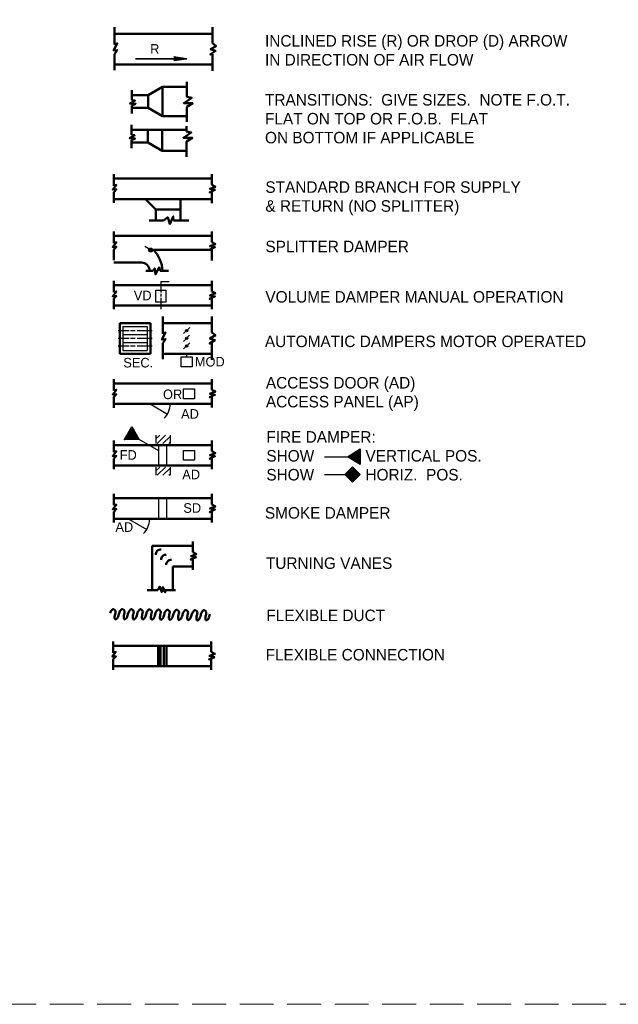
# Paper-space layout 'Layout1' of a CAD drawing. Header units: inches. Extents: x 1.2 to 32.4, y 0.8 to 21.2.
# Tile 8 of 12: x 12.2 to 18.3, y 0.8 to 10.9. Entities that reach past the tile are written whole.
import ezdxf
from ezdxf.enums import TextEntityAlignment as Align

# ---------------------------------------------------------------- set-up
doc = ezdxf.new("R2010")
doc.units = ezdxf.units.IN
doc.header["$MEASUREMENT"] = 0
doc.linetypes.add('DGN Style 3', pattern=[0.487989, 0.348564, -0.139426])
for name, color, linetype, lineweight in [('cenwoG302 - G-ANNO-TEXT', 53, 'Continuous', 25), ('G-Anno-Text', 53, 'Continuous', 35), ('M-HVAC-ACCS', 3, 'Continuous', 25), ('M-HVAC-DAMP', 1, 'Continuous', 25), ('M-HVAC-SUPP', 4, 'Continuous', 50), ('M-HVAC-TAGS', 6, 'Continuous', 35)]:
    doc.layers.add(name, color=color, linetype=linetype, lineweight=lineweight)
doc.layers.add('G-Anno-Nplt', color=5, linetype='Continuous', lineweight=25, plot=False)
doc.styles.add('Style-Arial', font='ARIAL.TTF')
doc.styles.add('Style-WORKING', font='WORKING.shx')
doc.styles.add('Text', font='txt')

# ---------------------------------------------------------------- blocks, each defined once
blk = doc.blocks.new('coeSheet')
at = {"layer": 'G-Anno-Nplt', "color": 7, "linetype": 'DGN Style 3', "lineweight": 18, "flags": 128}
blk.add_lwpolyline([(-0.2, 0), (30.875, 0), (30.875, 20.5), (-0.2, 20.5)], close=True, dxfattribs=at)
at = {"layer": 'G-Anno-Text', "color": 1, "linetype": 'Continuous', "lineweight": 25, "style": 'Style-WORKING'}
for tag, p in [('14_appr', (29.227, 18.65)), ('13_appr', (29.43, 18.65)), ('12_appr', (29.633, 18.65)), ('11_appr', (29.836, 18.65)), ('10_appr', (30.039, 18.65)), ('09_appr', (30.242, 18.65)), ('08_appr', (30.445, 18.65)), ('14_date', (29.227, 18.1)), ('13_date', (29.43, 18.1)), ('12_date', (29.633, 18.1)), ('11_date', (29.836, 18.1)), ('10_date', (30.039, 18.1)), ('09_date', (30.242, 18.1)), ('08_date', (30.445, 18.1)), ('14_mark', (29.227, 15.1)), ('13_mark', (29.43, 15.1)), ('12_mark', (29.633, 15.1)), ('11_mark', (29.836, 15.1)), ('10_mark', (30.039, 15.1)), ('09_mark', (30.242, 15.1)), ('08_mark', (30.445, 15.1)), ('07_appr', (29.227, 14.7)), ('06_appr', (29.43, 14.7)), ('05_appr', (29.633, 14.7)), ('04_appr', (29.836, 14.7)), ('03_appr', (30.039, 14.7)), ('02_appr', (30.242, 14.7)), ('01_appr', (30.445, 14.7)), ('07_date', (29.227, 14.15)), ('06_date', (29.43, 14.15)), ('05_date', (29.633, 14.15)), ('04_date', (29.836, 14.15)), ('03_date', (30.039, 14.15)), ('02_date', (30.242, 14.15)), ('01_date', (30.445, 14.15)), ('07_mark', (29.227, 11.15)), ('06_mark', (29.43, 11.15)), ('05_mark', (29.633, 11.15)), ('04_mark', (29.836, 11.15)), ('03_mark', (30.039, 11.15)), ('02_mark', (30.242, 11.15)), ('01_mark', (30.445, 11.15))]:
    blk.add_attdef(tag, text='', height=0.075, rotation=90, dxfattribs=at).set_placement(p, align=Align.MIDDLE_CENTER)
for tag, p in [('14_desc', (29.227, 15.35)), ('13_desc', (29.43, 15.35)), ('12_desc', (29.633, 15.35)), ('11_desc', (29.836, 15.35)), ('10_desc', (30.039, 15.35)), ('09_desc', (30.242, 15.35)), ('08_desc', (30.445, 15.35)), ('07_desc', (29.227, 11.4)), ('06_desc', (29.43, 11.4)), ('05_desc', (29.633, 11.4)), ('04_desc', (29.836, 11.4)), ('03_desc', (30.039, 11.4)), ('02_desc', (30.242, 11.4)), ('01_desc', (30.445, 11.4))]:
    blk.add_attdef(tag, text='', height=0.075, rotation=90, dxfattribs=at).set_placement(p, align=Align.MIDDLE_LEFT)
at = {"layer": 'G-Anno-Text', "color": 1, "linetype": 'Continuous', "lineweight": 25, "style": 'Style-WORKING', "flags": 2}
for tag, p in [('plot_sytime', (30.595, 9.575)), ('plot_scale', (30.595, 8.275)), ('plot_short_design', (30.27, 7.675)), ('plot_design', (-0.255, 2.6)), ('plot_username', (-0.255, 1.4))]:
    blk.add_attdef(tag, text='', height=0.075, rotation=90, dxfattribs=at).set_placement(p, align=Align.TOP_LEFT)
at = {"layer": 'G-Anno-Text', "color": 1, "linetype": 'Continuous', "lineweight": 25, "style": 'Style-WORKING'}
for tag, p in [('issue_date', (29.295, 9.275)), ('file_num', (30.27, 9.275)), ('checked_by', (29.62, 8.454)), ('designed_by_name', (29.295, 7.675)), ('submitted_by_name', (29.945, 7.675)), ('drawn_by', (29.62, 7.675)), ('sheet_size', (30.595, 7.675))]:
    blk.add_attdef(tag, text='', height=0.075, rotation=90, dxfattribs=at).set_placement(p, align=Align.TOP_LEFT)
at = {"layer": 'G-Anno-Text', "color": 6, "linetype": 'Continuous', "lineweight": 35, "style": 'Style-Arial'}
for tag, p in [('sheet_title_1', (30.1, 3.147)), ('sheet_title_2', (30.3, 3.147)), ('sheet_title_3', (30.5, 3.147))]:
    blk.add_attdef(tag, text='', height=0.12, rotation=90, dxfattribs=at).set_placement(p, align=Align.TOP_CENTER)
at = {"layer": 'G-Anno-Text', "linetype": 'Continuous', "lineweight": 50, "style": 'Style-Arial'}
blk.add_attdef('sheet_id', text='', height=0.25, rotation=0, dxfattribs=at).set_placement((29.938, 0.375), align=Align.MIDDLE_CENTER)

psp = doc.layouts.get("Layout1")

# ---------------------------------------------------------------- linework, layer by layer
at = {"layer": 'M-HVAC-ACCS'}
for p, q in [((13.531, 6.913), (13.71, 6.81)), ((13.318, 5.728), (13.497, 5.625))]:
    psp.add_line(p, q, dxfattribs=at)
at = {"layer": 'M-HVAC-ACCS', "flags": 128}
for points in [[(13.873, 6.966), (13.873, 7.067), (13.985, 7.067), (13.985, 6.966)], [(13.873, 6.335), (13.873, 6.436), (13.985, 6.436), (13.985, 6.335)]]:
    psp.add_lwpolyline(points, close=True, dxfattribs=at)
at = {"layer": 'M-HVAC-ACCS'}
for centre in [(13.531, 6.913), (13.318, 5.728)]:
    psp.add_arc(centre, 0.206, 314.8959, 359.9415, dxfattribs=at)
at = {"layer": 'M-HVAC-DAMP'}
for p, q in [((13.537, 8.493), (13.478, 8.531)), ((13.642, 8.169), (13.642, 8.058)), ((13.642, 8.169), (13.725, 8.169)), ((13.642, 8.045), (13.642, 8.018)), ((13.642, 8.004), (13.642, 7.886)), ((13.252, 7.71), (13.252, 7.462)), ((13.252, 7.71), (13.5, 7.71)), ((13.5, 7.71), (13.5, 7.462)), ((13.875, 7.636), (13.938, 7.699)), ((13.314, 7.665), (13.203, 7.665)), ((13.314, 7.586), (13.203, 7.586)), ((13.251, 7.626), (13.5, 7.626)), ((13.378, 7.665), (13.329, 7.665)), ((13.378, 7.586), (13.329, 7.586)), ((13.553, 7.665), (13.399, 7.665)), ((13.553, 7.586), (13.399, 7.586)), ((13.873, 7.556), (13.935, 7.619)), ((13.314, 7.507), (13.203, 7.507)), ((13.252, 7.543), (13.5, 7.543)), ((13.378, 7.507), (13.329, 7.507)), ((13.553, 7.507), (13.399, 7.507)), ((13.874, 7.478), (13.937, 7.54)), ((13.252, 7.462), (13.5, 7.462)), ((13.905, 7.429), (13.905, 7.397)), ((13.621, 6.431), (13.305, 6.613)), ((13.591, 6.555), (13.629, 6.593)), ((13.591, 6.593), (13.591, 6.508)), ((13.603, 6.508), (13.689, 6.593)), ((13.663, 6.508), (13.735, 6.58)), ((13.735, 6.593), (13.735, 6.508)), ((13.619, 6.282), (13.619, 6.492)), ((13.703, 6.282), (13.703, 6.492)), ((13.722, 6.508), (13.735, 6.52)), ((15.323, 6.372), (15.688, 6.372)), ((13.591, 6.266), (13.591, 6.181)), ((13.591, 6.228), (13.629, 6.266)), ((13.603, 6.181), (13.689, 6.266)), ((13.663, 6.181), (13.735, 6.253)), ((13.722, 6.181), (13.735, 6.193)), ((13.735, 6.266), (13.735, 6.181)), ((15.323, 6.188), (15.688, 6.188)), ((13.619, 5.735), (13.619, 5.945)), ((13.703, 5.735), (13.703, 5.945))]:
    psp.add_line(p, q, dxfattribs=at)
at = {"layer": 'M-HVAC-DAMP', "flags": 128}
for points in [[(13.591, 7.957), (13.591, 8.083), (13.692, 8.083), (13.692, 7.957)], [(13.849, 7.296), (13.849, 7.397), (13.961, 7.397), (13.961, 7.296)], [(13.344, 6.682), (13.419, 6.548), (13.265, 6.545)], [(13.343, 6.664), (13.402, 6.557), (13.28, 6.555)], [(13.342, 6.65), (13.39, 6.564), (13.291, 6.563)], [(13.341, 6.639), (13.379, 6.57), (13.301, 6.569)], [(13.34, 6.63), (13.371, 6.575), (13.308, 6.574)], [(13.34, 6.623), (13.364, 6.579), (13.314, 6.578)], [(13.339, 6.617), (13.359, 6.582), (13.319, 6.582)], [(13.339, 6.613), (13.354, 6.585), (13.322, 6.584)], [(15.688, 6.293), (15.557, 6.372), (15.688, 6.451)], [(15.681, 6.309), (15.575, 6.372), (15.681, 6.435)], [(15.675, 6.322), (15.59, 6.372), (15.675, 6.422)], [(15.67, 6.332), (15.603, 6.372), (15.67, 6.412)], [(15.666, 6.34), (15.612, 6.372), (15.666, 6.404)], [(15.663, 6.346), (15.62, 6.372), (15.663, 6.398)], [(15.66, 6.351), (15.626, 6.372), (15.66, 6.393)], [(15.658, 6.355), (15.631, 6.372), (15.658, 6.389)], [(15.53, 6.188), (15.609, 6.267), (15.688, 6.188), (15.609, 6.109)], [(15.546, 6.188), (15.61, 6.251), (15.673, 6.188), (15.61, 6.125)], [(15.559, 6.188), (15.61, 6.238), (15.66, 6.188), (15.61, 6.137)], [(15.569, 6.188), (15.61, 6.228), (15.65, 6.188), (15.61, 6.148)], [(15.578, 6.188), (15.61, 6.22), (15.642, 6.188), (15.61, 6.156)], [(15.584, 6.188), (15.61, 6.214), (15.636, 6.188), (15.61, 6.162)], [(15.589, 6.188), (15.61, 6.209), (15.631, 6.188), (15.61, 6.168)], [(15.594, 6.188), (15.61, 6.205), (15.627, 6.188), (15.61, 6.172)], [(15.597, 6.188), (15.61, 6.202), (15.623, 6.188), (15.61, 6.175)], [(15.6, 6.188), (15.61, 6.199), (15.621, 6.188), (15.61, 6.178)]]:
    psp.add_lwpolyline(points, close=True, dxfattribs=at)
at = {"layer": 'M-HVAC-DAMP'}
for centre, radius in [((13.536, 8.493), 0.0205), ((13.536, 8.493), 0.0164), ((13.536, 8.493), 0.0131), ((13.535, 8.494), 0.0105), ((13.535, 8.494), 0.00839), ((13.535, 8.494), 0.00671), ((13.905, 7.665), 0.0118), ((13.905, 7.586), 0.0118), ((13.905, 7.665), 0.0101), ((13.905, 7.586), 0.0101), ((13.905, 7.665), 0.00801), ((13.905, 7.586), 0.00801), ((13.905, 7.665), 0.00606), ((13.905, 7.586), 0.00606), ((13.905, 7.665), 0.00396), ((13.905, 7.586), 0.00396), ((13.905, 7.665), 0.00219), ((13.905, 7.586), 0.00219), ((13.905, 7.665), 0.000599), ((13.905, 7.586), 0.000599), ((13.905, 7.507), 0.0118), ((13.905, 7.507), 0.0101), ((13.905, 7.507), 0.00801), ((13.905, 7.507), 0.00606), ((13.905, 7.507), 0.00396), ((13.905, 7.507), 0.00219), ((13.905, 7.507), 0.000599)]:
    psp.add_circle(centre, radius, dxfattribs=at)
at = {"layer": 'M-HVAC-SUPP'}
for p, q in [((13.165, 10.78), (13.165, 10.603)), ((14.172, 10.78), (14.172, 10.617)), ((13.165, 10.713), (14.172, 10.713)), ((13.165, 10.505), (13.165, 10.341)), ((14.172, 10.505), (14.172, 10.334)), ((13.165, 10.397), (14.172, 10.397)), ((13.909, 10.222), (13.909, 10.065)), ((13.343, 10.135), (13.343, 10.033)), ((13.657, 10.168), (13.511, 10.084)), ((13.909, 10.168), (13.657, 10.168)), ((13.657, 10.168), (13.657, 9.868)), ((13.511, 10.084), (13.343, 10.084)), ((13.511, 10.084), (13.511, 9.952)), ((13.343, 9.978), (13.343, 9.895)), ((13.511, 9.952), (13.343, 9.952)), ((13.657, 9.868), (13.511, 9.952)), ((13.909, 9.965), (13.909, 9.809)), ((13.909, 9.868), (13.657, 9.868)), ((13.339, 9.779), (13.339, 9.677)), ((13.905, 9.728), (13.339, 9.728)), ((13.507, 9.728), (13.507, 9.596)), ((13.653, 9.728), (13.653, 9.512)), ((13.905, 9.767), (13.905, 9.709)), ((13.339, 9.622), (13.339, 9.539)), ((13.905, 9.608), (13.905, 9.452)), ((13.507, 9.596), (13.339, 9.596)), ((13.653, 9.512), (13.507, 9.596)), ((13.905, 9.512), (13.653, 9.512)), ((13.157, 9.272), (13.157, 9.154)), ((13.157, 9.227), (14.164, 9.227)), ((14.164, 9.272), (14.164, 9.163)), ((13.157, 9.088), (13.157, 8.979)), ((13.157, 9.016), (14.164, 9.016)), ((13.591, 8.91), (13.484, 9.016)), ((13.843, 9.016), (13.843, 8.797)), ((14.164, 9.089), (14.164, 8.975)), ((13.591, 8.91), (13.591, 8.797)), ((13.591, 8.91), (13.843, 8.91)), ((13.521, 8.797), (13.669, 8.797)), ((13.772, 8.797), (13.93, 8.797)), ((13.157, 8.683), (13.157, 8.565)), ((13.157, 8.638), (14.164, 8.638)), ((14.164, 8.683), (14.164, 8.574)), ((13.157, 8.499), (13.157, 8.39)), ((13.565, 8.495), (14.164, 8.495)), ((14.164, 8.5), (14.164, 8.386)), ((13.157, 8.366), (13.441, 8.366)), ((13.485, 8.281), (13.557, 8.281)), ((13.635, 8.281), (13.719, 8.281)), ((13.157, 8.178), (13.157, 8.06)), ((13.157, 8.133), (14.164, 8.133)), ((14.164, 8.178), (14.164, 8.069)), ((13.157, 7.995), (13.157, 7.885)), ((14.164, 7.995), (14.164, 7.886)), ((13.157, 7.923), (14.164, 7.923)), ((13.662, 7.812), (13.662, 7.635)), ((14.164, 7.812), (14.164, 7.648)), ((13.218, 7.744), (13.218, 7.429)), ((13.218, 7.744), (13.534, 7.744)), ((13.534, 7.744), (13.534, 7.429)), ((13.662, 7.744), (14.164, 7.744)), ((13.662, 7.536), (13.662, 7.372)), ((14.164, 7.537), (14.164, 7.366)), ((13.218, 7.429), (13.534, 7.429)), ((13.662, 7.429), (14.164, 7.429)), ((13.157, 7.168), (13.157, 7.05)), ((13.157, 7.123), (14.164, 7.123)), ((14.164, 7.168), (14.164, 7.059)), ((13.157, 6.985), (13.157, 6.875)), ((14.164, 6.985), (14.164, 6.876)), ((13.157, 6.913), (14.164, 6.913)), ((13.157, 6.537), (13.157, 6.419)), ((13.157, 6.492), (14.164, 6.492)), ((14.164, 6.537), (14.164, 6.428)), ((13.157, 6.354), (13.157, 6.244)), ((13.157, 6.282), (14.164, 6.282)), ((14.164, 6.354), (14.164, 6.245)), ((13.157, 5.99), (13.157, 5.873)), ((14.164, 5.99), (14.164, 5.881)), ((13.157, 5.945), (14.164, 5.945)), ((13.157, 5.807), (13.157, 5.697)), ((14.164, 5.807), (14.164, 5.698)), ((13.157, 5.735), (14.164, 5.735)), ((13.97, 5.501), (13.97, 5.393)), ((13.553, 5.456), (13.97, 5.456)), ((13.553, 5.456), (13.553, 5.002)), ((13.97, 5.318), (13.97, 5.209)), ((13.763, 5.246), (13.763, 5.002)), ((13.763, 5.246), (13.97, 5.246)), ((13.5, 5.001), (13.609, 5.001)), ((13.684, 5.001), (13.793, 5.001)), ((13.152, 4.476), (13.152, 4.358)), ((14.159, 4.476), (14.159, 4.367)), ((13.152, 4.431), (14.159, 4.431)), ((13.614, 4.221), (13.614, 4.431)), ((13.639, 4.221), (13.639, 4.431)), ((13.671, 4.221), (13.671, 4.431)), ((13.698, 4.221), (13.698, 4.431)), ((13.152, 4.293), (13.152, 4.183)), ((14.159, 4.293), (14.159, 4.184)), ((13.152, 4.221), (14.159, 4.221))]:
    psp.add_line(p, q, dxfattribs=at)
at = {"layer": 'M-HVAC-SUPP', "flags": 128}
for points in [[(13.165, 10.603), (13.193, 10.615), (13.155, 10.543), (13.193, 10.547), (13.165, 10.505)], [(14.172, 10.617), (14.208, 10.588), (14.152, 10.556), (14.204, 10.538), (14.148, 10.501), (14.172, 10.505)], [(13.343, 10.033), (13.376, 10.028), (13.323, 9.997), (13.381, 9.995), (13.343, 9.978)], [(13.909, 10.065), (13.958, 10.057), (13.876, 10.003), (13.969, 10.001), (13.909, 9.965)], [(13.905, 9.709), (13.954, 9.701), (13.872, 9.647), (13.965, 9.645), (13.905, 9.608)], [(13.339, 9.677), (13.372, 9.672), (13.319, 9.641), (13.377, 9.639), (13.339, 9.622)], [(13.157, 9.154), (13.185, 9.162), (13.147, 9.114), (13.185, 9.117), (13.157, 9.088)], [(14.164, 9.163), (14.201, 9.144), (14.145, 9.122), (14.196, 9.111), (14.141, 9.086), (14.164, 9.089)], [(13.669, 8.797), (13.712, 8.831), (13.734, 8.76), (13.769, 8.839), (13.772, 8.797)], [(13.157, 8.565), (13.185, 8.573), (13.147, 8.525), (13.185, 8.528), (13.157, 8.499)], [(14.164, 8.574), (14.201, 8.555), (14.145, 8.533), (14.196, 8.522), (14.141, 8.497), (14.164, 8.5)], [(13.557, 8.281), (13.578, 8.305), (13.586, 8.244), (13.623, 8.317), (13.635, 8.281)], [(13.157, 8.06), (13.185, 8.068), (13.147, 8.02), (13.185, 8.023), (13.157, 7.995)], [(14.164, 8.069), (14.201, 8.05), (14.145, 8.028), (14.196, 8.017), (14.141, 7.992), (14.164, 7.995)], [(13.662, 7.635), (13.69, 7.647), (13.652, 7.575), (13.69, 7.579), (13.662, 7.536)], [(14.164, 7.648), (14.201, 7.619), (14.145, 7.587), (14.196, 7.57), (14.141, 7.533), (14.164, 7.537)], [(13.157, 7.05), (13.185, 7.059), (13.147, 7.011), (13.185, 7.013), (13.157, 6.985)], [(14.164, 7.059), (14.201, 7.04), (14.145, 7.019), (14.196, 7.007), (14.141, 6.982), (14.164, 6.985)], [(13.157, 6.419), (13.185, 6.428), (13.147, 6.379), (13.185, 6.382), (13.157, 6.354)], [(14.164, 6.428), (14.201, 6.409), (14.145, 6.388), (14.196, 6.376), (14.141, 6.351), (14.164, 6.354)], [(13.157, 5.873), (13.185, 5.881), (13.147, 5.833), (13.185, 5.835), (13.157, 5.807)], [(14.164, 5.881), (14.201, 5.862), (14.145, 5.841), (14.196, 5.829), (14.141, 5.804), (14.164, 5.807)], [(13.97, 5.393), (14.007, 5.373), (13.951, 5.352), (14.003, 5.34), (13.947, 5.316), (13.97, 5.318)], [(13.609, 5.001), (13.629, 5.038), (13.65, 4.982), (13.662, 5.033), (13.686, 4.978), (13.684, 5.001)], [(13.152, 4.358), (13.18, 4.367), (13.142, 4.319), (13.18, 4.321), (13.152, 4.293)], [(14.159, 4.367), (14.196, 4.348), (14.14, 4.327), (14.191, 4.315), (14.135, 4.29), (14.159, 4.293)]]:
    psp.add_lwpolyline(points, dxfattribs=at)
at = {"layer": 'M-HVAC-SUPP'}
for centre, radius, start, end in [((13.331, 8.265), 0.328, 2.8576, 44.5488), ((13.441, 8.281), 0.0841, 0, 90), ((13.641, 5.368), 0.0515, 87.8466, 182.7619), ((13.694, 5.315), 0.0515, 87.8466, 182.7619), ((13.748, 5.263), 0.0515, 87.8466, 182.7619)]:
    psp.add_arc(centre, radius, start, end, dxfattribs=at)
for points, knots in [([(13.12, 4.765), (13.121, 4.771), (13.123, 4.776), (13.125, 4.781), (13.128, 4.786), (13.131, 4.79), (13.135, 4.795), (13.138, 4.799), (13.142, 4.803), (13.146, 4.806), (13.151, 4.81), (13.16, 4.805), (13.166, 4.799), (13.172, 4.793), (13.177, 4.788), (13.176, 4.781), (13.175, 4.772), (13.172, 4.763), (13.17, 4.754), (13.168, 4.746), (13.167, 4.738), (13.166, 4.73), (13.165, 4.721), (13.166, 4.713), (13.171, 4.704), (13.174, 4.701), (13.18, 4.701), (13.183, 4.703), (13.188, 4.707), (13.194, 4.712), (13.197, 4.719), (13.201, 4.727), (13.205, 4.734), (13.207, 4.743), (13.209, 4.75), (13.211, 4.758), (13.213, 4.765)], [0, 0, 0, 0, 0.065746, 0.065746, 0.065746, 0.133534, 0.133534, 0.133534, 0.196468, 0.196468, 0.196468, 0.280375, 0.280375, 0.280375, 0.363234, 0.363234, 0.363234, 0.47425, 0.47425, 0.47425, 0.570392, 0.570392, 0.570392, 0.674307, 0.674307, 0.674307, 0.719047, 0.719047, 0.719047, 0.802813, 0.802813, 0.802813, 0.906121, 0.906121, 0.906121, 1, 1, 1, 1]), ([(13.213, 4.765), (13.214, 4.771), (13.216, 4.776), (13.218, 4.781), (13.221, 4.786), (13.225, 4.79), (13.228, 4.795), (13.232, 4.799), (13.236, 4.803), (13.24, 4.806), (13.245, 4.81), (13.254, 4.805), (13.259, 4.799), (13.265, 4.793), (13.27, 4.788), (13.269, 4.781), (13.268, 4.772), (13.265, 4.763), (13.263, 4.754), (13.262, 4.746), (13.261, 4.738), (13.259, 4.73), (13.258, 4.721), (13.259, 4.713), (13.265, 4.704), (13.267, 4.701), (13.273, 4.701), (13.276, 4.703), (13.281, 4.707), (13.287, 4.712), (13.29, 4.719), (13.294, 4.727), (13.298, 4.734), (13.3, 4.743), (13.302, 4.75), (13.304, 4.758), (13.306, 4.765)], [0, 0, 0, 0, 0.065513, 0.065513, 0.065513, 0.133599, 0.133599, 0.133599, 0.19688, 0.19688, 0.19688, 0.280457, 0.280457, 0.280457, 0.36318, 0.36318, 0.36318, 0.474194, 0.474194, 0.474194, 0.570413, 0.570413, 0.570413, 0.6745, 0.6745, 0.6745, 0.718857, 0.718857, 0.718857, 0.802977, 0.802977, 0.802977, 0.906046, 0.906046, 0.906046, 1, 1, 1, 1]), ([(13.306, 4.765), (13.307, 4.77), (13.309, 4.775), (13.311, 4.78), (13.314, 4.785), (13.318, 4.789), (13.321, 4.794), (13.325, 4.798), (13.328, 4.802), (13.333, 4.805), (13.338, 4.809), (13.346, 4.804), (13.352, 4.798), (13.358, 4.792), (13.363, 4.787), (13.362, 4.78), (13.361, 4.771), (13.358, 4.762), (13.356, 4.753), (13.355, 4.745), (13.353, 4.737), (13.352, 4.729), (13.351, 4.721), (13.352, 4.712), (13.358, 4.704), (13.36, 4.7), (13.366, 4.7), (13.369, 4.703), (13.374, 4.707), (13.38, 4.712), (13.383, 4.718), (13.388, 4.726), (13.391, 4.734), (13.393, 4.742), (13.395, 4.749), (13.397, 4.757), (13.399, 4.765)], [0, 0, 0, 0, 0.065626, 0.065626, 0.065626, 0.133439, 0.133439, 0.133439, 0.196989, 0.196989, 0.196989, 0.280667, 0.280667, 0.280667, 0.363759, 0.363759, 0.363759, 0.474089, 0.474089, 0.474089, 0.570681, 0.570681, 0.570681, 0.674722, 0.674722, 0.674722, 0.71906, 0.71906, 0.71906, 0.803737, 0.803737, 0.803737, 0.906695, 0.906695, 0.906695, 1, 1, 1, 1]), ([(13.4, 4.765), (13.401, 4.77), (13.403, 4.775), (13.405, 4.78), (13.408, 4.785), (13.412, 4.789), (13.415, 4.794), (13.419, 4.798), (13.423, 4.802), (13.427, 4.805), (13.432, 4.809), (13.441, 4.804), (13.446, 4.798), (13.452, 4.792), (13.457, 4.787), (13.456, 4.78), (13.455, 4.771), (13.452, 4.762), (13.45, 4.753), (13.449, 4.745), (13.447, 4.737), (13.446, 4.729), (13.445, 4.721), (13.446, 4.712), (13.452, 4.704), (13.454, 4.7), (13.46, 4.7), (13.463, 4.703), (13.469, 4.707), (13.474, 4.712), (13.477, 4.718), (13.482, 4.726), (13.485, 4.734), (13.487, 4.742), (13.489, 4.749), (13.492, 4.757), (13.493, 4.765)], [0, 0, 0, 0, 0.06563, 0.06563, 0.06563, 0.133691, 0.133691, 0.133691, 0.196949, 0.196949, 0.196949, 0.28103, 0.28103, 0.28103, 0.363924, 0.363924, 0.363924, 0.474169, 0.474169, 0.474169, 0.570767, 0.570767, 0.570767, 0.674816, 0.674816, 0.674816, 0.719575, 0.719575, 0.719575, 0.803685, 0.803685, 0.803685, 0.906488, 0.906488, 0.906488, 1, 1, 1, 1]), ([(13.493, 4.763), (13.494, 4.769), (13.496, 4.774), (13.498, 4.779), (13.501, 4.784), (13.504, 4.788), (13.508, 4.793), (13.511, 4.797), (13.515, 4.801), (13.519, 4.804), (13.524, 4.808), (13.533, 4.803), (13.539, 4.797), (13.545, 4.791), (13.55, 4.785), (13.549, 4.779), (13.548, 4.77), (13.545, 4.761), (13.543, 4.752), (13.541, 4.744), (13.54, 4.736), (13.539, 4.728), (13.538, 4.719), (13.539, 4.711), (13.544, 4.702), (13.547, 4.699), (13.553, 4.699), (13.556, 4.701), (13.561, 4.705), (13.567, 4.71), (13.57, 4.717), (13.574, 4.725), (13.578, 4.732), (13.58, 4.741), (13.582, 4.748), (13.584, 4.756), (13.586, 4.763)], [0, 0, 0, 0, 0.065638, 0.065638, 0.065638, 0.133706, 0.133706, 0.133706, 0.196676, 0.196676, 0.196676, 0.280767, 0.280767, 0.280767, 0.36367, 0.36367, 0.36367, 0.473835, 0.473835, 0.473835, 0.570513, 0.570513, 0.570513, 0.674484, 0.674484, 0.674484, 0.719666, 0.719666, 0.719666, 0.803501, 0.803501, 0.803501, 0.906478, 0.906478, 0.906478, 1, 1, 1, 1]), ([(13.584, 4.761), (13.586, 4.766), (13.587, 4.771), (13.59, 4.776), (13.592, 4.782), (13.596, 4.786), (13.6, 4.79), (13.603, 4.795), (13.607, 4.799), (13.611, 4.802), (13.616, 4.805), (13.625, 4.801), (13.631, 4.795), (13.636, 4.789), (13.642, 4.783), (13.641, 4.776), (13.639, 4.767), (13.636, 4.759), (13.635, 4.749), (13.633, 4.741), (13.632, 4.733), (13.631, 4.726), (13.629, 4.717), (13.631, 4.708), (13.636, 4.7), (13.638, 4.696), (13.644, 4.697), (13.647, 4.699), (13.653, 4.703), (13.658, 4.708), (13.661, 4.714), (13.666, 4.722), (13.669, 4.73), (13.672, 4.738), (13.674, 4.746), (13.676, 4.753), (13.677, 4.761)], [0, 0, 0, 0, 0.065429, 0.065429, 0.065429, 0.133426, 0.133426, 0.133426, 0.196332, 0.196332, 0.196332, 0.280595, 0.280595, 0.280595, 0.36358, 0.36358, 0.36358, 0.474041, 0.474041, 0.474041, 0.57055, 0.57055, 0.57055, 0.674327, 0.674327, 0.674327, 0.719462, 0.719462, 0.719462, 0.80352, 0.80352, 0.80352, 0.906167, 0.906167, 0.906167, 1, 1, 1, 1]), ([(13.677, 4.76), (13.679, 4.765), (13.68, 4.77), (13.683, 4.775), (13.685, 4.78), (13.689, 4.784), (13.693, 4.789), (13.696, 4.793), (13.7, 4.797), (13.704, 4.8), (13.709, 4.804), (13.718, 4.799), (13.724, 4.793), (13.729, 4.788), (13.735, 4.782), (13.734, 4.775), (13.732, 4.766), (13.729, 4.757), (13.728, 4.748), (13.726, 4.74), (13.725, 4.732), (13.724, 4.724), (13.722, 4.716), (13.724, 4.707), (13.729, 4.699), (13.732, 4.695), (13.738, 4.695), (13.74, 4.698), (13.746, 4.702), (13.751, 4.707), (13.755, 4.713), (13.759, 4.721), (13.762, 4.729), (13.764, 4.737), (13.767, 4.744), (13.769, 4.752), (13.77, 4.76)], [0, 0, 0, 0, 0.065601, 0.065601, 0.065601, 0.133389, 0.133389, 0.133389, 0.196916, 0.196916, 0.196916, 0.280425, 0.280425, 0.280425, 0.363651, 0.363651, 0.363651, 0.474165, 0.474165, 0.474165, 0.570789, 0.570789, 0.570789, 0.674792, 0.674792, 0.674792, 0.719531, 0.719531, 0.719531, 0.803913, 0.803913, 0.803913, 0.906122, 0.906122, 0.906122, 1, 1, 1, 1]), ([(13.771, 4.758), (13.773, 4.763), (13.774, 4.769), (13.777, 4.774), (13.779, 4.779), (13.783, 4.783), (13.787, 4.788), (13.79, 4.792), (13.794, 4.796), (13.798, 4.799), (13.803, 4.803), (13.812, 4.798), (13.818, 4.792), (13.823, 4.786), (13.829, 4.78), (13.828, 4.774), (13.826, 4.765), (13.823, 4.756), (13.822, 4.747), (13.82, 4.739), (13.819, 4.731), (13.818, 4.723), (13.816, 4.714), (13.818, 4.706), (13.823, 4.697), (13.826, 4.694), (13.832, 4.694), (13.834, 4.696), (13.84, 4.7), (13.845, 4.705), (13.849, 4.712), (13.853, 4.719), (13.856, 4.727), (13.859, 4.735), (13.861, 4.743), (13.863, 4.75), (13.864, 4.758)], [0, 0, 0, 0, 0.065982, 0.065982, 0.065982, 0.133997, 0.133997, 0.133997, 0.197213, 0.197213, 0.197213, 0.280842, 0.280842, 0.280842, 0.363681, 0.363681, 0.363681, 0.47458, 0.47458, 0.47458, 0.570768, 0.570768, 0.570768, 0.674659, 0.674659, 0.674659, 0.719806, 0.719806, 0.719806, 0.803267, 0.803267, 0.803267, 0.90655, 0.90655, 0.90655, 1, 1, 1, 1]), ([(13.866, 4.758), (13.867, 4.763), (13.869, 4.768), (13.871, 4.773), (13.874, 4.778), (13.877, 4.782), (13.881, 4.787), (13.884, 4.791), (13.888, 4.795), (13.892, 4.798), (13.897, 4.802), (13.906, 4.797), (13.912, 4.791), (13.918, 4.786), (13.923, 4.78), (13.922, 4.773), (13.92, 4.764), (13.917, 4.755), (13.916, 4.746), (13.914, 4.738), (13.913, 4.73), (13.912, 4.722), (13.911, 4.714), (13.912, 4.705), (13.917, 4.697), (13.92, 4.693), (13.926, 4.694), (13.929, 4.696), (13.934, 4.7), (13.939, 4.705), (13.943, 4.711), (13.947, 4.719), (13.95, 4.727), (13.953, 4.735), (13.955, 4.743), (13.957, 4.75), (13.958, 4.758)], [0, 0, 0, 0, 0.065754, 0.065754, 0.065754, 0.1337, 0.1337, 0.1337, 0.197077, 0.197077, 0.197077, 0.280781, 0.280781, 0.280781, 0.36363, 0.36363, 0.36363, 0.47399, 0.47399, 0.47399, 0.570355, 0.570355, 0.570355, 0.674511, 0.674511, 0.674511, 0.719355, 0.719355, 0.719355, 0.803315, 0.803315, 0.803315, 0.906312, 0.906312, 0.906312, 1, 1, 1, 1]), ([(13.96, 4.755), (13.961, 4.76), (13.963, 4.765), (13.965, 4.77), (13.968, 4.775), (13.971, 4.779), (13.975, 4.784), (13.978, 4.788), (13.982, 4.792), (13.986, 4.795), (13.991, 4.799), (14, 4.794), (14.006, 4.788), (14.012, 4.783), (14.017, 4.777), (14.016, 4.77), (14.015, 4.761), (14.012, 4.752), (14.01, 4.743), (14.008, 4.735), (14.007, 4.727), (14.006, 4.719), (14.005, 4.711), (14.006, 4.702), (14.011, 4.694), (14.014, 4.69), (14.02, 4.691), (14.023, 4.693), (14.028, 4.697), (14.034, 4.702), (14.037, 4.708), (14.041, 4.716), (14.045, 4.724), (14.047, 4.732), (14.049, 4.739), (14.051, 4.747), (14.053, 4.755)], [0, 0, 0, 0, 0.066035, 0.066035, 0.066035, 0.133864, 0.133864, 0.133864, 0.196834, 0.196834, 0.196834, 0.280654, 0.280654, 0.280654, 0.364131, 0.364131, 0.364131, 0.474803, 0.474803, 0.474803, 0.571069, 0.571069, 0.571069, 0.675045, 0.675045, 0.675045, 0.720187, 0.720187, 0.720187, 0.804002, 0.804002, 0.804002, 0.906983, 0.906983, 0.906983, 1, 1, 1, 1]), ([(14.052, 4.755), (14.053, 4.76), (14.055, 4.765), (14.057, 4.77), (14.06, 4.775), (14.063, 4.779), (14.067, 4.784), (14.07, 4.788), (14.074, 4.792), (14.078, 4.795), (14.084, 4.799), (14.092, 4.794), (14.098, 4.788), (14.104, 4.783), (14.109, 4.777), (14.108, 4.77), (14.107, 4.761), (14.104, 4.752), (14.102, 4.743), (14.101, 4.735), (14.099, 4.727), (14.098, 4.719), (14.097, 4.711), (14.098, 4.702), (14.104, 4.694), (14.106, 4.69), (14.112, 4.691), (14.115, 4.693), (14.12, 4.697), (14.126, 4.702), (14.129, 4.708), (14.133, 4.716), (14.137, 4.724), (14.139, 4.732), (14.141, 4.739), (14.143, 4.747), (14.145, 4.755)], [0, 0, 0, 0, 0.065966, 0.065966, 0.065966, 0.13411, 0.13411, 0.13411, 0.197446, 0.197446, 0.197446, 0.280958, 0.280958, 0.280958, 0.364122, 0.364122, 0.364122, 0.47473, 0.47473, 0.47473, 0.5711, 0.5711, 0.5711, 0.675277, 0.675277, 0.675277, 0.720049, 0.720049, 0.720049, 0.803954, 0.803954, 0.803954, 0.906883, 0.906883, 0.906883, 1, 1, 1, 1])]:
    psp.add_open_spline(points, degree=3, knots=knots, dxfattribs=at)
at = {"layer": 'M-HVAC-TAGS'}
for p, q in [((13.382, 10.457), (13.907, 10.457)), ((13.907, 10.457), (13.775, 10.476)), ((13.907, 10.457), (13.775, 10.438)), ((13.907, 10.457), (13.782, 10.444)), ((13.907, 10.457), (13.783, 10.47)), ((13.907, 10.457), (13.786, 10.448)), ((13.907, 10.457), (13.787, 10.466)), ((13.907, 10.457), (13.788, 10.461)), ((13.907, 10.457), (13.788, 10.453)), ((13.907, 10.457), (13.789, 10.457))]:
    psp.add_line(p, q, dxfattribs=at)
at = {"layer": 'M-HVAC-TAGS', "flags": 128}
psp.add_lwpolyline([(13.775, 10.476), (13.783, 10.47), (13.787, 10.466), (13.788, 10.461), (13.789, 10.457), (13.788, 10.453), (13.786, 10.448), (13.782, 10.444), (13.775, 10.438)], dxfattribs=at)

# ---------------------------------------------------------------- block references
at = {"layer": 'G-Anno-Nplt', "color": 7, "linetype": 'DGN Style 3', "lineweight": 18}
psp.add_blockref('coeSheet', (1.475, 0.75), dxfattribs=at)

# ---------------------------------------------------------------- texts
at = {"layer": 'cenwoG302 - G-ANNO-TEXT', "style": 'Text'}
for s, p in [('INCLINED RISE (R) OR DROP (D) ARROW', (14.711, 10.582)), ('IN DIRECTION OF AIR FLOW', (14.711, 10.388)), ('TRANSITIONS:  GIVE SIZES.  NOTE F.O.T.', (14.711, 9.977)), ('FLAT ON TOP OR F.O.B.  FLAT', (14.711, 9.783)), ('ON BOTTOM IF APPLICABLE', (14.711, 9.589)), ('STANDARD BRANCH FOR SUPPLY', (14.715, 9.081)), ('& RETURN (NO SPLITTER)', (14.715, 8.887)), ('SPLITTER DAMPER', (14.715, 8.471)), ('VOLUME DAMPER MANUAL OPERATION', (14.715, 7.954)), ('AUTOMATIC DAMPERS MOTOR OPERATED', (14.71, 7.497)), ('ACCESS DOOR (AD)', (14.72, 7.072)), ('ACCESS PANEL (AP)', (14.72, 6.878)), ('FIRE DAMPER:', (14.725, 6.516)), ('SHOW            VERTICAL POS.', (14.725, 6.322)), ('SHOW            HORIZ.  POS.', (14.725, 6.128)), ('SMOKE DAMPER', (14.71, 5.736)), ('TURNING VANES', (14.72, 5.22)), ('FLEXIBLE DUCT', (14.725, 4.684)), ('FLEXIBLE CONNECTION', (14.717, 4.28))]:
    psp.add_text(s, height=0.11811, dxfattribs=at).set_placement(p)
at = {"layer": 'M-HVAC-ACCS', "style": 'Text'}
for s, p in [('OR', (13.663, 6.963)), ('AD', (13.849, 6.762)), ('AD', (13.861, 6.14)), ('AD', (13.174, 5.6))]:
    psp.add_text(s, height=0.0984, dxfattribs=at).set_placement(p)
at = {"layer": 'M-HVAC-DAMP', "style": 'Text'}
for s, p in [('VD', (13.363, 7.978)), ('SEC.', (13.255, 7.288)), ('MOD', (13.99, 7.298)), ('FD', (13.218, 6.341)), ('SD', (13.872, 5.796))]:
    psp.add_text(s, height=0.0984, dxfattribs=at).set_placement(p)
at = {"layer": 'M-HVAC-TAGS', "style": 'Text'}
psp.add_text('R', height=0.0984, dxfattribs=at).set_placement((13.531, 10.509))

doc.saveas('drawing.dxf')
